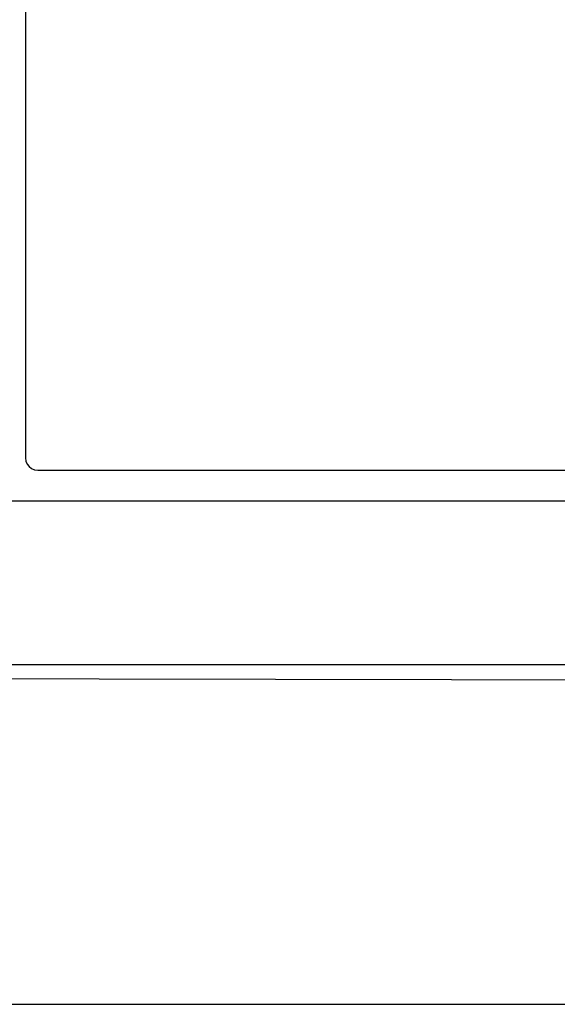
# Model space of a CAD drawing. Extents: x 71.9 to 121.4, y -23.3 to 40.1.
# Tile 10 of 17: x 82.1 to 83.4, y 25.1 to 27.5. Entities that reach past the tile are written whole.
import ezdxf

# ---------------------------------------------------------------- set-up
doc = ezdxf.new("R2010")
doc.units = 0
doc.header["$LTSCALE"] = 1.21
doc.header["$MEASUREMENT"] = 0
doc.layers.add('BEZ_10', color=7, linetype='CONTINUOUS')

msp = doc.modelspace()

# ---------------------------------------------------------------- linework, layer by layer
at = {"layer": 'BEZ_10', "color": 7, "linetype": 'Continuous'}
for p, q in [((82.1041, 29.7813), (82.1041, 26.4013)), ((82.1341, 26.3713), (86.6541, 26.3713)), ((82.066, 26.2984), (86.7223, 26.2984)), ((87.1441, 25.905), (81.6441, 25.905)), ((80.7441, 25.0913), (88.0441, 25.0913))]:
    msp.add_line(p, q, dxfattribs=at)
for points in [[(82.1041, 26.4013), (82.1051, 26.3935), (82.1081, 26.3863), (82.1129, 26.3801), (82.1191, 26.3753), (82.1263, 26.3723), (82.1341, 26.3713)], [(81.0141, 25.8758), (81.4363, 25.8741), (81.8587, 25.8727), (82.2811, 25.8715), (82.7036, 25.8705), (83.1262, 25.8697), (83.5488, 25.8691), (83.9715, 25.8688), (84.3941, 25.8687), (84.8168, 25.8688), (85.2394, 25.8691), (85.662, 25.8697), (86.0846, 25.8705), (86.5071, 25.8715), (86.9296, 25.8727), (87.3519, 25.8741), (87.7741, 25.8758)]]:
    msp.add_lwpolyline(points, dxfattribs=at)

doc.saveas('drawing.dxf')
